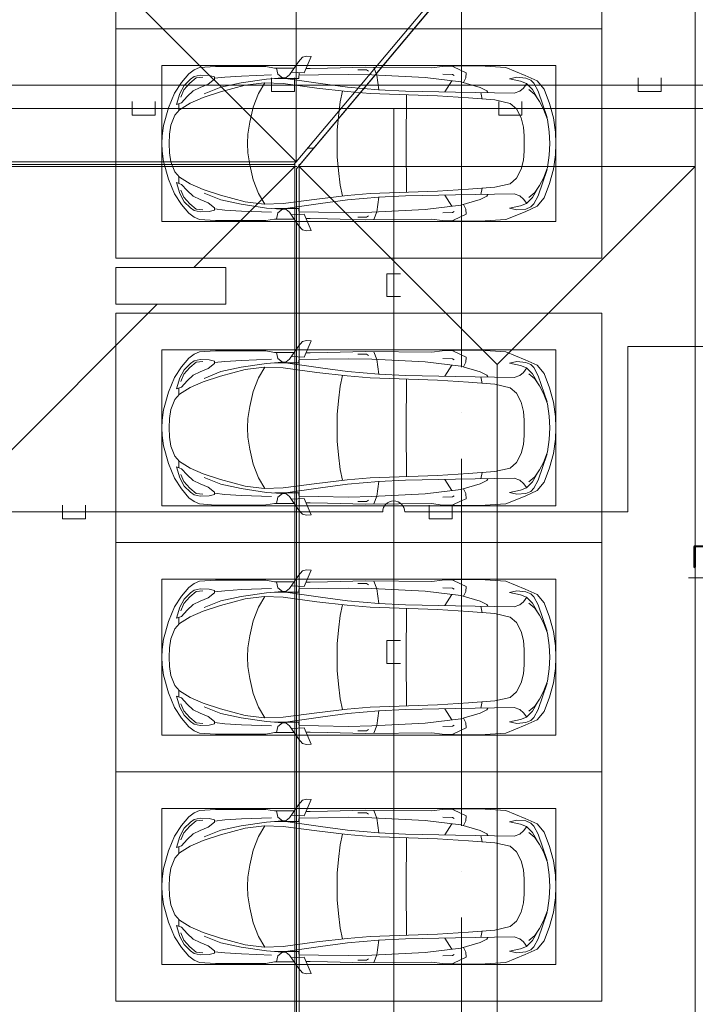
# Model space of a CAD drawing. Header units: millimetres. Extents: x -32229 to 169101, y -13689 to 125138.
# Tile 250 of 256: x 81785 to 89155, y 60965 to 71700. Entities that reach past the tile are written whole.
import ezdxf

# ---------------------------------------------------------------- set-up
doc = ezdxf.new("R2010")
doc.units = ezdxf.units.MM
doc.linetypes.add('ADSK_Линия сетки', pattern=[5000, 4000, -500, 0, -500])
doc.layers.add('A-DETL-____-OTLN', color=7, linetype='Continuous', lineweight=9, true_color=0x00a600)
for name, color, linetype, lineweight in [('A-DETL-____-THIN', 7, 'Continuous', 9), ('A-DETL-GENF-OTLN', 7, 'Continuous', 18), ('A-FLOR-____-OTLN', 7, 'Continuous', 18), ('A-GENM-____-OTLN', 7, 'Continuous', 18), ('C-PRKG-____-OTLN', 7, 'Continuous', 18), ('G-____-____-TEXT', 7, 'Continuous', 9), ('S-COLS-____-MCUT', 7, 'Continuous', 40), ('S-GRID-____-OTLN', 7, 'Continuous', 9)]:
    doc.layers.add(name, color=color, linetype=linetype, lineweight=lineweight)
doc.styles.add('ISOCPEUR', font='isocpeur.ttf', dxfattribs={"height": 250})

# ---------------------------------------------------------------- blocks, each defined once
blk = doc.blocks.new('АР_Машиноместо - 5300x2500_С-V8--01 ЭМ')
at = {"layer": 'A-DETL-GENF-OTLN', "color": 253, "lineweight": 13, "true_color": 0xaaaaaa}
for p, q in [((813, 4729), (659, 4670)), ((970, 4772), (813, 4729)), ((1126, 4794), (970, 4772)), ((1122, 4726), (988, 4707)), ((1250, 4732), (1122, 4726)), ((1250, 4800), (1126, 4794)), ((1250, 4800), (1374, 4794)), ((1250, 4732), (1378, 4726)), ((1374, 4794), (1530, 4772)), ((1378, 4726), (1512, 4707)), ((1530, 4772), (1687, 4729)), ((1687, 4729), (1841, 4670)), ((659, 4670), (566, 4595)), ((788, 4618), (662, 4543)), ((681, 4606), (967, 4704)), ((791, 4620), (717, 4569)), ((874, 4665), (791, 4620)), ((988, 4707), (874, 4665)), ((1512, 4707), (1626, 4665)), ((1819, 4606), (1533, 4704)), ((1626, 4665), (1709, 4620)), ((1709, 4620), (1783, 4569)), ((1712, 4618), (1838, 4543)), ((1841, 4670), (1934, 4595)), ((566, 4595), (507, 4463)), ((536, 4471), (558, 4526)), ((558, 4526), (591, 4560)), ((591, 4560), (681, 4606)), ((662, 4543), (595, 4479)), ((717, 4569), (660, 4505)), ((1783, 4569), (1840, 4505)), ((1909, 4560), (1819, 4606)), ((1838, 4543), (1905, 4479)), ((1942, 4526), (1909, 4560)), ((1934, 4595), (1993, 4463)), ((1964, 4471), (1942, 4526)), ((507, 4463), (420, 4254)), ((528, 4375), (536, 4471)), ((569, 4413), (544, 4295)), ((595, 4479), (569, 4413)), ((645, 4445), (597, 4481)), ((680, 4406), (645, 4445)), ((700, 4345), (680, 4406)), ((873, 4370), (970, 4419)), ((970, 4419), (1070, 4447)), ((1070, 4447), (1167, 4453)), ((1167, 4453), (1250, 4454)), ((1333, 4453), (1250, 4454)), ((1430, 4447), (1333, 4453)), ((1530, 4419), (1430, 4447)), ((1627, 4370), (1530, 4419)), ((1800, 4345), (1820, 4406)), ((1820, 4406), (1855, 4445)), ((1855, 4445), (1903, 4481)), ((1905, 4479), (1931, 4413)), ((1931, 4413), (1956, 4295)), ((1972, 4375), (1964, 4471)), ((1993, 4463), (2080, 4254)), ((544, 4295), (528, 4375)), ((689, 3706), (700, 4345)), ((774, 4133), (812, 4299)), ((812, 4299), (873, 4370)), ((1688, 4299), (1627, 4370)), ((1726, 4133), (1688, 4299)), ((1811, 3706), (1800, 4345)), ((1956, 4295), (1972, 4375)), ((420, 4254), (403, 3968)), ((2080, 4254), (2097, 3968)), ((752, 3846), (774, 4133)), ((1748, 3846), (1726, 4133)), ((579, 3763), (639, 3975)), ((639, 3975), (675, 4045)), ((675, 4045), (695, 4058)), ((1825, 4045), (1805, 4058)), ((1861, 3975), (1825, 4045)), ((1921, 3763), (1861, 3975)), ((403, 3968), (406, 3688)), ((2097, 3968), (2094, 3688)), ((408, 3667), (453, 3766)), ((453, 3766), (478, 3819)), ((478, 3819), (533, 3818)), ((531, 3375), (579, 3763)), ((533, 3818), (586, 3790)), ((731, 3508), (752, 3846)), ((1769, 3508), (1748, 3846)), ((1967, 3818), (1914, 3790)), ((1969, 3375), (1921, 3763)), ((2022, 3819), (1967, 3818)), ((2047, 3766), (2022, 3819)), ((2092, 3667), (2047, 3766)), ((406, 3688), (409, 3560)), ((495, 3566), (497, 3672)), ((497, 3672), (510, 3691)), ((687, 3589), (566, 3664)), ((679, 3159), (689, 3706)), ((1821, 3159), (1811, 3706)), ((1813, 3589), (1934, 3664)), ((2003, 3672), (1990, 3691)), ((2005, 3566), (2003, 3672)), ((2094, 3688), (2091, 3560)), ((409, 3560), (426, 3447)), ((2091, 3560), (2074, 3447)), ((426, 3447), (418, 2723)), ((705, 2775), (731, 3508)), ((1795, 2775), (1769, 3508)), ((2074, 3447), (2082, 2723)), ((501, 2790), (531, 3375)), ((1999, 2790), (1969, 3375)), ((666, 2865), (679, 3159)), ((1834, 2865), (1821, 3159)), ((505, 2847), (421, 2813)), ((666, 2867), (505, 2847)), ((637, 2526), (666, 2867)), ((1834, 2867), (1995, 2847)), ((1863, 2526), (1834, 2867)), ((1995, 2847), (2079, 2813)), ((418, 2723), (428, 2308)), ((448, 2734), (460, 2756)), ((448, 2639), (448, 2734)), ((496, 2532), (501, 2790)), ((684, 2522), (705, 2775)), ((1816, 2522), (1795, 2775)), ((2004, 2532), (1999, 2790)), ((2052, 2734), (2040, 2756)), ((2052, 2639), (2052, 2734)), ((2082, 2723), (2072, 2308)), ((500, 2210), (496, 2532)), ((637, 2526), (597, 2231)), ((645, 2192), (684, 2522)), ((1855, 2192), (1816, 2522)), ((1863, 2526), (1903, 2231)), ((2000, 2210), (2004, 2532)), ((428, 2308), (432, 2120)), ((2072, 2308), (2068, 2120)), ((506, 1996), (500, 2210)), ((597, 2231), (535, 1798)), ((596, 1825), (645, 2192)), ((1904, 1825), (1855, 2192)), ((1903, 2231), (1965, 1798)), ((1994, 1996), (2000, 2210)), ((297, 2080), (301, 2131)), ((309, 2036), (297, 2080)), ((301, 2131), (480, 2053)), ((432, 2120), (431, 2074)), ((480, 2053), (471, 1914)), ((2199, 2131), (2020, 2053)), ((2020, 2053), (2029, 1914)), ((2068, 2120), (2069, 2074)), ((2191, 2036), (2203, 2080)), ((2203, 2080), (2199, 2131)), ((358, 1990), (309, 2036)), ((501, 1894), (358, 1990)), ((427, 1731), (427, 1943)), ((541, 1994), (476, 1998)), ((541, 1994), (540, 1733)), ((1959, 1994), (2024, 1998)), ((1959, 1994), (1960, 1733)), ((1999, 1894), (2142, 1990)), ((2073, 1731), (2073, 1943)), ((2142, 1990), (2191, 2036)), ((531, 1858), (501, 1894)), ((547, 1643), (531, 1858)), ((1953, 1643), (1969, 1858)), ((1969, 1858), (1999, 1894)), ((411, 1634), (427, 1731)), ((495, 1765), (427, 1753)), ((534, 1817), (495, 1765)), ((589, 1616), (596, 1825)), ((1911, 1616), (1904, 1825)), ((1966, 1817), (2005, 1765)), ((2005, 1765), (2073, 1753)), ((2089, 1634), (2073, 1731)), ((409, 1087), (411, 1634)), ((615, 1410), (589, 1616)), ((590, 1624), (704, 1557)), ((1910, 1624), (1796, 1557)), ((1885, 1410), (1911, 1616)), ((2091, 1087), (2089, 1634)), ((704, 1557), (853, 1499)), ((1796, 1557), (1647, 1499)), ((687, 1141), (615, 1410)), ((853, 1499), (1017, 1460)), ((1017, 1460), (1147, 1439)), ((1147, 1439), (1250, 1434)), ((1353, 1439), (1250, 1434)), ((1483, 1460), (1353, 1439)), ((1647, 1499), (1483, 1460)), ((1813, 1141), (1885, 1410)), ((421, 911), (409, 1087)), ((510, 1019), (522, 1074)), ((522, 1074), (549, 1076)), ((549, 1076), (603, 1005)), ((749, 950), (687, 1141)), ((1751, 950), (1813, 1141)), ((1951, 1076), (1897, 1005)), ((1978, 1074), (1951, 1076)), ((1990, 1019), (1978, 1074)), ((2079, 911), (2091, 1087)), ((506, 920), (510, 1019)), ((603, 1005), (639, 920)), ((1897, 1005), (1861, 920)), ((1994, 920), (1990, 1019)), ((446, 853), (421, 911)), ((519, 852), (506, 920)), ((639, 920), (677, 844)), ((809, 809), (749, 950)), ((1691, 809), (1751, 950)), ((1861, 920), (1823, 844)), ((1981, 852), (1994, 920)), ((2054, 853), (2079, 911)), ((489, 796), (446, 853)), ((584, 715), (489, 796)), ((550, 812), (519, 852)), ((616, 746), (550, 812)), ((677, 844), (738, 778)), ((738, 778), (805, 716)), ((882, 692), (809, 809)), ((1618, 692), (1691, 809)), ((1762, 778), (1695, 716)), ((1823, 844), (1762, 778)), ((1884, 746), (1950, 812)), ((1916, 715), (2011, 796)), ((1950, 812), (1981, 852)), ((2011, 796), (2054, 853)), ((702, 640), (584, 715)), ((704, 696), (616, 746)), ((825, 661), (704, 696)), ((805, 716), (825, 661)), ((888, 686), (815, 687)), ((941, 642), (882, 692)), ((1559, 642), (1618, 692)), ((1612, 686), (1685, 687)), ((1695, 716), (1675, 661)), ((1675, 661), (1796, 696)), ((1796, 696), (1884, 746)), ((1798, 640), (1916, 715)), ((862, 572), (702, 640)), ((1053, 518), (862, 572)), ((1051, 599), (941, 642)), ((1149, 583), (1051, 599)), ((1250, 582), (1149, 583)), ((1250, 582), (1351, 583)), ((1351, 583), (1449, 599)), ((1447, 518), (1638, 572)), ((1449, 599), (1559, 642)), ((1638, 572), (1798, 640)), ((1165, 503), (1053, 518)), ((1250, 500), (1165, 503)), ((1250, 500), (1335, 503)), ((1335, 503), (1447, 518))]:
    blk.add_line(p, q, dxfattribs=at)
at = {"layer": 'A-DETL-GENF-OTLN', "color": 254, "lineweight": 13, "true_color": 0xd4d4d4}
for p, q in [((695, 3980), (765, 3997)), ((1805, 3980), (1735, 3997)), ((715, 3168), (1250, 3167)), ((1785, 3168), (1250, 3167)), ((678, 2473), (795, 2446)), ((1822, 2473), (1705, 2446)), ((795, 2446), (956, 2427)), ((956, 2427), (1105, 2414)), ((1105, 2414), (1250, 2413)), ((1395, 2414), (1250, 2413)), ((1544, 2427), (1395, 2414)), ((1705, 2446), (1544, 2427)), ((514, 1369), (502, 1696)), ((590, 1368), (547, 1643)), ((1910, 1368), (1953, 1643)), ((1986, 1369), (1998, 1696)), ((525, 1189), (514, 1369)), ((637, 1146), (590, 1368)), ((1863, 1146), (1910, 1368)), ((1975, 1189), (1986, 1369)), ((537, 1076), (525, 1189)), ((1963, 1076), (1975, 1189)), ((710, 963), (637, 1146)), ((1790, 963), (1863, 1146)), ((535, 874), (528, 949)), ((592, 805), (535, 874)), ((1908, 805), (1965, 874)), ((1965, 874), (1972, 949)), ((665, 740), (592, 805)), ((1835, 740), (1908, 805)), ((743, 708), (665, 740)), ((1757, 708), (1835, 740))]:
    blk.add_line(p, q, dxfattribs=at)
at = {"layer": 'C-PRKG-____-OTLN', "color": 253, "lineweight": 13, "true_color": 0xaaaaaa}
for p, q in [((2500, 5300), (0, 5300)), ((0, 0), (0, 5300)), ((2500, 0), (2500, 5300)), ((400, 4800), (2100, 4800)), ((400, 500), (400, 4800)), ((2100, 500), (2100, 4800)), ((400, 500), (2100, 500)), ((2500, 0), (0, 0))]:
    blk.add_line(p, q, dxfattribs=at)
blk = doc.blocks.new('АР_Машиноместо - 5300x2500_С-V10--01 ЭМ')
at = {"layer": 'A-DETL-GENF-OTLN', "color": 253, "lineweight": 13, "true_color": 0xaaaaaa}
for p, q in [((1053, -518), (862, -572)), ((1165, -503), (1053, -518)), ((1250, -500), (1165, -503)), ((1250, -500), (1335, -503)), ((1335, -503), (1447, -518)), ((1447, -518), (1638, -572)), ((702, -640), (584, -715)), ((862, -572), (702, -640)), ((941, -642), (882, -692)), ((1051, -599), (941, -642)), ((1149, -583), (1051, -599)), ((1250, -582), (1149, -583)), ((1250, -582), (1351, -583)), ((1351, -583), (1449, -599)), ((1449, -599), (1559, -642)), ((1559, -642), (1618, -692)), ((1638, -572), (1798, -640)), ((1798, -640), (1916, -715)), ((584, -715), (489, -796)), ((616, -746), (550, -812)), ((704, -696), (616, -746)), ((825, -661), (704, -696)), ((738, -778), (805, -716)), ((805, -716), (825, -661)), ((882, -692), (809, -809)), ((888, -686), (815, -687)), ((1612, -686), (1685, -687)), ((1618, -692), (1691, -809)), ((1695, -716), (1675, -661)), ((1675, -661), (1796, -696)), ((1762, -778), (1695, -716)), ((1796, -696), (1884, -746)), ((1884, -746), (1950, -812)), ((1916, -715), (2011, -796)), ((446, -853), (421, -911)), ((489, -796), (446, -853)), ((519, -852), (506, -920)), ((550, -812), (519, -852)), ((639, -920), (677, -844)), ((677, -844), (738, -778)), ((809, -809), (749, -950)), ((1691, -809), (1751, -950)), ((1823, -844), (1762, -778)), ((1861, -920), (1823, -844)), ((1950, -812), (1981, -852)), ((1981, -852), (1994, -920)), ((2011, -796), (2054, -853)), ((2054, -853), (2079, -911)), ((421, -911), (409, -1087)), ((506, -920), (510, -1019)), ((603, -1005), (639, -920)), ((749, -950), (687, -1141)), ((1751, -950), (1813, -1141)), ((1897, -1005), (1861, -920)), ((1994, -920), (1990, -1019)), ((2079, -911), (2091, -1087)), ((510, -1019), (522, -1074)), ((549, -1076), (603, -1005)), ((1951, -1076), (1897, -1005)), ((1990, -1019), (1978, -1074)), ((409, -1087), (411, -1634)), ((522, -1074), (549, -1076)), ((687, -1141), (615, -1410)), ((1813, -1141), (1885, -1410)), ((1978, -1074), (1951, -1076)), ((2091, -1087), (2089, -1634)), ((615, -1410), (589, -1616)), ((704, -1557), (853, -1499)), ((853, -1499), (1017, -1460)), ((1017, -1460), (1147, -1439)), ((1147, -1439), (1250, -1434)), ((1353, -1439), (1250, -1434)), ((1483, -1460), (1353, -1439)), ((1647, -1499), (1483, -1460)), ((1796, -1557), (1647, -1499)), ((1885, -1410), (1911, -1616)), ((590, -1624), (704, -1557)), ((1910, -1624), (1796, -1557)), ((411, -1634), (427, -1731)), ((547, -1643), (531, -1858)), ((589, -1616), (596, -1825)), ((1911, -1616), (1904, -1825)), ((1953, -1643), (1969, -1858)), ((2089, -1634), (2073, -1731)), ((427, -1731), (427, -1943)), ((495, -1765), (427, -1753)), ((534, -1817), (495, -1765)), ((597, -2231), (535, -1798)), ((541, -1994), (540, -1733)), ((596, -1825), (645, -2192)), ((1904, -1825), (1855, -2192)), ((1903, -2231), (1965, -1798)), ((1959, -1994), (1960, -1733)), ((1966, -1817), (2005, -1765)), ((2005, -1765), (2073, -1753)), ((2073, -1731), (2073, -1943)), ((501, -1894), (358, -1990)), ((480, -2053), (471, -1914)), ((531, -1858), (501, -1894)), ((1969, -1858), (1999, -1894)), ((1999, -1894), (2142, -1990)), ((2020, -2053), (2029, -1914)), ((309, -2036), (297, -2080)), ((358, -1990), (309, -2036)), ((541, -1994), (476, -1998)), ((506, -1996), (500, -2210)), ((1959, -1994), (2024, -1998)), ((1994, -1996), (2000, -2210)), ((2142, -1990), (2191, -2036)), ((2191, -2036), (2203, -2080)), ((297, -2080), (301, -2131)), ((301, -2131), (480, -2053)), ((428, -2308), (432, -2120)), ((432, -2120), (431, -2074)), ((2199, -2131), (2020, -2053)), ((2068, -2120), (2069, -2074)), ((2072, -2308), (2068, -2120)), ((2203, -2080), (2199, -2131)), ((500, -2210), (496, -2532)), ((637, -2526), (597, -2231)), ((645, -2192), (684, -2522)), ((1855, -2192), (1816, -2522)), ((1863, -2526), (1903, -2231)), ((2000, -2210), (2004, -2532)), ((418, -2723), (428, -2308)), ((2082, -2723), (2072, -2308)), ((496, -2532), (501, -2790)), ((637, -2526), (666, -2867)), ((684, -2522), (705, -2775)), ((1816, -2522), (1795, -2775)), ((1863, -2526), (1834, -2867)), ((2004, -2532), (1999, -2790)), ((448, -2639), (448, -2734)), ((2052, -2639), (2052, -2734)), ((426, -3447), (418, -2723)), ((448, -2734), (460, -2756)), ((501, -2790), (531, -3375)), ((705, -2775), (731, -3508)), ((1795, -2775), (1769, -3508)), ((1999, -2790), (1969, -3375)), ((2052, -2734), (2040, -2756)), ((2074, -3447), (2082, -2723)), ((505, -2847), (421, -2813)), ((666, -2867), (505, -2847)), ((666, -2865), (679, -3159)), ((1834, -2865), (1821, -3159)), ((1834, -2867), (1995, -2847)), ((1995, -2847), (2079, -2813)), ((679, -3159), (689, -3706)), ((1821, -3159), (1811, -3706)), ((531, -3375), (579, -3763)), ((1969, -3375), (1921, -3763)), ((409, -3560), (426, -3447)), ((731, -3508), (752, -3846)), ((1769, -3508), (1748, -3846)), ((2091, -3560), (2074, -3447)), ((406, -3688), (409, -3560)), ((495, -3566), (497, -3672)), ((687, -3589), (566, -3664)), ((1813, -3589), (1934, -3664)), ((2005, -3566), (2003, -3672)), ((2094, -3688), (2091, -3560)), ((403, -3968), (406, -3688)), ((408, -3667), (453, -3766)), ((497, -3672), (510, -3691)), ((689, -3706), (700, -4345)), ((1811, -3706), (1800, -4345)), ((2003, -3672), (1990, -3691)), ((2092, -3667), (2047, -3766)), ((2097, -3968), (2094, -3688)), ((453, -3766), (478, -3819)), ((478, -3819), (533, -3818)), ((533, -3818), (586, -3790)), ((579, -3763), (639, -3975)), ((752, -3846), (774, -4133)), ((1748, -3846), (1726, -4133)), ((1921, -3763), (1861, -3975)), ((1967, -3818), (1914, -3790)), ((2022, -3819), (1967, -3818)), ((2047, -3766), (2022, -3819)), ((420, -4254), (403, -3968)), ((2080, -4254), (2097, -3968)), ((639, -3975), (675, -4045)), ((675, -4045), (695, -4058)), ((1825, -4045), (1805, -4058)), ((1861, -3975), (1825, -4045)), ((774, -4133), (812, -4299)), ((1726, -4133), (1688, -4299)), ((507, -4463), (420, -4254)), ((1993, -4463), (2080, -4254)), ((544, -4295), (528, -4375)), ((528, -4375), (536, -4471)), ((569, -4413), (544, -4295)), ((700, -4345), (680, -4406)), ((812, -4299), (873, -4370)), ((873, -4370), (970, -4419)), ((1627, -4370), (1530, -4419)), ((1688, -4299), (1627, -4370)), ((1800, -4345), (1820, -4406)), ((1931, -4413), (1956, -4295)), ((1956, -4295), (1972, -4375)), ((1972, -4375), (1964, -4471)), ((566, -4595), (507, -4463)), ((536, -4471), (558, -4526)), ((595, -4479), (569, -4413)), ((662, -4543), (595, -4479)), ((645, -4445), (597, -4481)), ((680, -4406), (645, -4445)), ((717, -4569), (660, -4505)), ((970, -4419), (1070, -4447)), ((1070, -4447), (1167, -4453)), ((1167, -4453), (1250, -4454)), ((1333, -4453), (1250, -4454)), ((1430, -4447), (1333, -4453)), ((1530, -4419), (1430, -4447)), ((1783, -4569), (1840, -4505)), ((1820, -4406), (1855, -4445)), ((1838, -4543), (1905, -4479)), ((1855, -4445), (1903, -4481)), ((1905, -4479), (1931, -4413)), ((1934, -4595), (1993, -4463)), ((1964, -4471), (1942, -4526)), ((558, -4526), (591, -4560)), ((659, -4670), (566, -4595)), ((591, -4560), (681, -4606)), ((788, -4618), (662, -4543)), ((681, -4606), (967, -4704)), ((791, -4620), (717, -4569)), ((1819, -4606), (1533, -4704)), ((1709, -4620), (1783, -4569)), ((1712, -4618), (1838, -4543)), ((1909, -4560), (1819, -4606)), ((1841, -4670), (1934, -4595)), ((1942, -4526), (1909, -4560)), ((813, -4729), (659, -4670)), ((874, -4665), (791, -4620)), ((988, -4707), (874, -4665)), ((1122, -4726), (988, -4707)), ((1378, -4726), (1512, -4707)), ((1512, -4707), (1626, -4665)), ((1626, -4665), (1709, -4620)), ((1687, -4729), (1841, -4670)), ((970, -4772), (813, -4729)), ((1126, -4794), (970, -4772)), ((1250, -4732), (1122, -4726)), ((1250, -4800), (1126, -4794)), ((1250, -4732), (1378, -4726)), ((1250, -4800), (1374, -4794)), ((1374, -4794), (1530, -4772)), ((1530, -4772), (1687, -4729))]:
    blk.add_line(p, q, dxfattribs=at)
at = {"layer": 'A-DETL-GENF-OTLN', "color": 254, "lineweight": 13, "true_color": 0xd4d4d4}
for p, q in [((665, -740), (592, -805)), ((743, -708), (665, -740)), ((1757, -708), (1835, -740)), ((1835, -740), (1908, -805)), ((592, -805), (535, -874)), ((1908, -805), (1965, -874)), ((535, -874), (528, -949)), ((710, -963), (637, -1146)), ((1790, -963), (1863, -1146)), ((1965, -874), (1972, -949)), ((537, -1076), (525, -1189)), ((637, -1146), (590, -1368)), ((1863, -1146), (1910, -1368)), ((1963, -1076), (1975, -1189)), ((525, -1189), (514, -1369)), ((1975, -1189), (1986, -1369)), ((514, -1369), (502, -1696)), ((590, -1368), (547, -1643)), ((1910, -1368), (1953, -1643)), ((1986, -1369), (1998, -1696)), ((678, -2473), (795, -2446)), ((795, -2446), (956, -2427)), ((956, -2427), (1105, -2414)), ((1105, -2414), (1250, -2413)), ((1395, -2414), (1250, -2413)), ((1544, -2427), (1395, -2414)), ((1705, -2446), (1544, -2427)), ((1822, -2473), (1705, -2446)), ((715, -3168), (1250, -3167)), ((1785, -3168), (1250, -3167)), ((695, -3980), (765, -3997)), ((1805, -3980), (1735, -3997))]:
    blk.add_line(p, q, dxfattribs=at)
at = {"layer": 'C-PRKG-____-OTLN', "color": 253, "lineweight": 13, "true_color": 0xaaaaaa}
for p, q in [((2500, 0), (0, 0)), ((0, 0), (0, -5300)), ((2500, 0), (2500, -5300)), ((400, -500), (400, -4800)), ((400, -500), (2100, -500)), ((2100, -500), (2100, -4800)), ((400, -4800), (2100, -4800)), ((2500, -5300), (0, -5300))]:
    blk.add_line(p, q, dxfattribs=at)
blk = doc.blocks.new('АР-Заполнение деф_ шва - Д_ш_-4338032--01 ЭМ')
at = {"layer": 'A-GENM-____-OTLN', "color": 253, "lineweight": 13, "true_color": 0xaaaaaa}
for p, q in [((0, 25), (49475, 25)), ((0, -25), (49475, -25))]:
    blk.add_line(p, q, dxfattribs=at)
blk = doc.blocks.new('АР-Заполнение деф_ шва - Д_ш_-4338033--01 ЭМ')
at = {"layer": 'A-GENM-____-OTLN', "color": 253, "lineweight": 13, "true_color": 0xaaaaaa}
for p, q in [((0, 25), (39975, 25)), ((0, -25), (39975, -25))]:
    blk.add_line(p, q, dxfattribs=at)
blk = doc.blocks.new('АР-Заполнение деф_ шва - Д_ш_-4338129--01 ЭМ')
at = {"layer": 'A-GENM-____-OTLN', "color": 253, "lineweight": 13, "true_color": 0xaaaaaa}
for p, q in [((0, 25), (6713, 25)), ((0, -25), (6713, -25))]:
    blk.add_line(p, q, dxfattribs=at)
blk = doc.blocks.new('АР-Заполнение деф_ шва - Д_ш__Пристенный-7730429--01 ЭМ')
at = {"layer": 'A-GENM-____-OTLN', "color": 253, "lineweight": 13, "true_color": 0xaaaaaa}
blk.add_line((0, -25), (3600, -25), dxfattribs=at)
blk = doc.blocks.new('АР-Заполнение деф_ шва - Д_ш__Пристенный-4429135--01 ЭМ')
at = {"layer": 'A-GENM-____-OTLN', "color": 253, "lineweight": 13, "true_color": 0xaaaaaa}
blk.add_line((0, -25), (400, -25), dxfattribs=at)
blk = doc.blocks.new('Наметкина 10_РД_АР_П_отсоединено_rvt-1--01 ЭМ')
at = {"layer": 'A-FLOR-____-OTLN', "color": 253, "lineweight": 13, "true_color": 0xaaaaaa}
for p, q in [((84800, 75300), (84800, 70150)), ((84800, 75300), (84800, 70150)), ((84803, 70150), (89123, 75300)), ((89155, 75261), (84835, 70111)), ((89155, 70100), (89155, 75261)), ((84800, 70150), (82325, 72625)), ((84985, 70300), (84928, 70300)), ((84985, 70290), (84985, 70300)), ((10001, 70120), (84777, 70120)), ((84800, 70150), (36035, 70150)), ((76705, 70100), (84785, 70100)), ((83685, 69000), (84785, 70100)), ((84777, 70120), (84803, 70150)), ((84785, 70100), (84785, 30150)), ((84800, 70150), (84803, 70150)), ((84835, 70111), (84805, 70075)), ((84835, 70111), (84835, 70100)), ((86995, 67940), (84835, 70100)), ((84835, 36875), (84835, 70100)), ((84835, 70100), (89155, 70100)), ((84835, 70100), (89155, 70100)), ((89155, 70100), (86995, 67940)), ((89155, 70100), (89155, 36875)), ((84805, 70075), (84805, 36875)), ((80645, 65960), (83285, 68600)), ((86995, 60625), (86995, 67940))]:
    blk.add_line(p, q, dxfattribs=at)
at = {"layer": 'S-COLS-____-MCUT', "color": 253, "lineweight": 15, "true_color": 0xaaaaaa}
for p, q in [((84035, 69000), (82835, 69000)), ((82835, 69000), (82835, 68600)), ((84035, 68600), (84035, 69000)), ((82835, 68600), (84035, 68600))]:
    blk.add_line(p, q, dxfattribs=at)
at = {"layer": 'A-GENM-____-OTLN', "color": 253, "lineweight": 13, "true_color": 0xaaaaaa}
for name, p, rotation in [('АР-Заполнение деф_ шва - Д_ш_-4338129--01 ЭМ', (84822, 70134), 50.00890036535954), ('АР-Заполнение деф_ шва - Д_ш__Пристенный-7730429--01 ЭМ', (89180, 75300), 270), ('АР-Заполнение деф_ шва - Д_ш_-4338033--01 ЭМ', (84810, 70125), 270), ('АР-Заполнение деф_ шва - Д_ш__Пристенный-4429135--01 ЭМ', (89180, 66500), 270)]:
    blk.add_blockref(name, p, dxfattribs=dict(at, rotation=rotation))
blk.add_blockref('АР-Заполнение деф_ шва - Д_ш_-4338032--01 ЭМ', (35335, 70125), dxfattribs=at)
at = {"layer": 'C-PRKG-____-OTLN', "color": 253, "lineweight": 13, "true_color": 0xaaaaaa}
for name, p, rotation in [('АР_Машиноместо - 5300x2500_С-V8--01 ЭМ', (82835, 74100), 269.9999999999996), ('АР_Машиноместо - 5300x2500_С-V10--01 ЭМ', (82835, 69100), 89.99999999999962), ('АР_Машиноместо - 5300x2500_С-V8--01 ЭМ', (82835, 68500), 270.0000000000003), ('АР_Машиноместо - 5300x2500_С-V10--01 ЭМ', (82835, 63500), 90.00000000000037), ('АР_Машиноместо - 5300x2500_С-V8--01 ЭМ', (82835, 63500), 270.0000000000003)]:
    blk.add_blockref(name, p, dxfattribs=dict(at, rotation=rotation))

msp = doc.modelspace()

# ---------------------------------------------------------------- linework, layer by layer
at = {"layer": 'A-DETL-____-OTLN', "color": 1, "true_color": 0xff0000}
for p, q in [((84532.3, 71067.6), (84532.3, 70917.6)), ((84782.3, 70917.6), (84782.3, 71067.6)), ((88532.3, 71067.6), (88532.3, 70917.6)), ((88782.3, 70917.6), (88782.3, 71067.6)), ((108204.9, 70987.6), (74834.9, 70987.6)), ((84532.3, 70917.6), (84782.3, 70917.6)), ((88532.3, 70917.6), (88782.3, 70917.6))]:
    msp.add_line(p, q, dxfattribs=at)
at = {"layer": 'A-DETL-____-OTLN', "color": 5, "true_color": 0x0000ff}
for p, q in [((83012.8, 70807.4), (83012.8, 70657.4)), ((83262.8, 70657.4), (83262.8, 70807.4)), ((87012.8, 70807.4), (87012.8, 70657.4)), ((87262.8, 70657.4), (87262.8, 70807.4)), ((74532, 70732.4), (90370.4, 70732.4)), ((83012.8, 70657.4), (83262.8, 70657.4)), ((85865.4, 37317.1), (85865.4, 70732.4)), ((87012.8, 70657.4), (87262.8, 70657.4)), ((85940.4, 68930.9), (85790.4, 68930.9)), ((85790.4, 68930.9), (85790.4, 68680.9)), ((85790.4, 68680.9), (85940.4, 68680.9)), ((88419.4, 66333.6), (88419.4, 68136.7)), ((88419.4, 68136.7), (89359.4, 68136.7)), ((82253.2, 66408.6), (82253.2, 66258.6)), ((82503.2, 66258.6), (82503.2, 66408.6)), ((86253.2, 66408.6), (86253.2, 66258.6)), ((86503.2, 66258.6), (86503.2, 66408.6)), ((45573.5, 66333.6), (85745.4, 66333.6)), ((82253.2, 66258.6), (82503.2, 66258.6)), ((85985.4, 66333.6), (88419.4, 66333.6)), ((86253.2, 66258.6), (86503.2, 66258.6)), ((85940.4, 64930.9), (85790.4, 64930.9)), ((85790.4, 64930.9), (85790.4, 64680.9)), ((85790.4, 64680.9), (85940.4, 64680.9))]:
    msp.add_line(p, q, dxfattribs=at)
msp.add_arc((85865.4, 66333.6), 120, 0, 180, dxfattribs=at)
at = {"layer": 'A-DETL-____-THIN'}
msp.add_line((90062.7, 65615.6), (89082.7, 65615.6), dxfattribs=at)
at = {"layer": 'S-GRID-____-OTLN', "color": 253, "linetype": 'ADSK_Линия сетки', "true_color": 0xaaaaaa}
msp.add_line((86605.3, -12088.9), (86605.3, 125138.4), dxfattribs=at)

# ---------------------------------------------------------------- block references
at = {"lineweight": 5}
msp.add_blockref('Наметкина 10_РД_АР_П_отсоединено_rvt-1--01 ЭМ', (0, 0), dxfattribs=at)

# ---------------------------------------------------------------- texts
at = {"layer": 'G-____-____-TEXT', "insert": (89105.5, 65969.1), "char_height": 250, "width": 240.506, "attachment_point": 1, "style": 'ISOCPEUR'}
msp.add_mtext('\\fISOCPEUR|b0|i0|c204|p34|;П', dxfattribs=at)

doc.saveas('drawing.dxf')
